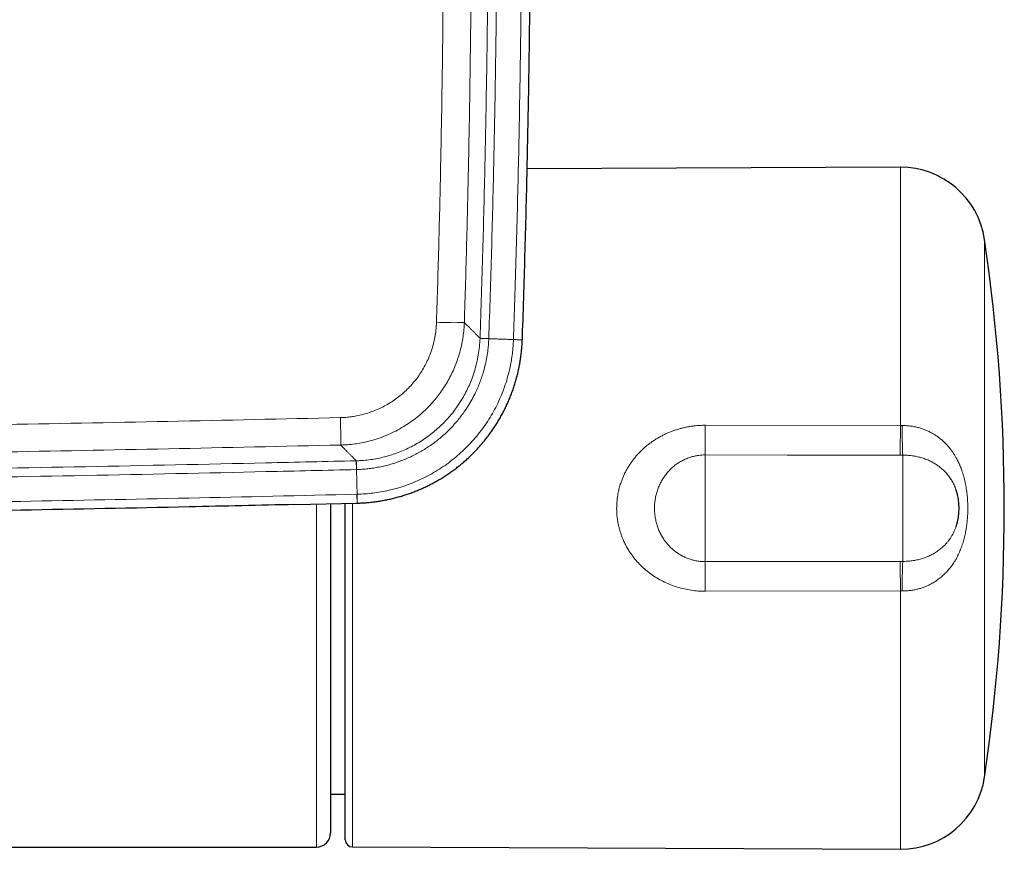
# Model space of a CAD drawing. Header units: millimetres. Extents: x 8 to 1162, y 12 to 2222.
# Tile 18 of 54: x 692 to 762, y 976 to 1035. Entities that reach past the tile are written whole.
import ezdxf

# ---------------------------------------------------------------- set-up
doc = ezdxf.new("R2010")
doc.units = ezdxf.units.MM

msp = doc.modelspace()

# ---------------------------------------------------------------- linework, layer by layer
at = {"color": 7, "linetype": 'Continuous', "lineweight": 30}
for p, q in [((754.483, 1024.537), (728.036, 1024.421)), ((727.69, 1012.301), (727.691, 1012.312)), ((711.559, 1000.627), (715.99, 1000.733)), ((715.148, 1000.365), (715.148, 1000.713)), ((715.99, 1000.732), (716.001, 1000.733)), ((715.148, 976.863), (715.148, 1000.365)), ((758.435, 999.082), (758.437, 999.087)), ((714.098, 980.099), (715.148, 980.099)), ((597.786, 976.351), (713.098, 976.351)), ((715.646, 976.363), (754.483, 976.193))]:
    msp.add_line(p, q, dxfattribs=at)
at = {"color": 8, "linetype": 'Continuous', "lineweight": 0}
for p, q in [((754.483, 1006.228), (754.483, 1024.537)), ((760.444, 1019.416), (760.444, 981.314)), ((724.693, 1012.416), (725.315, 1012.395)), ((724.693, 1012.407), (724.693, 1012.416)), ((727.064, 1012.334), (727.692, 1012.312)), ((740.661, 1006.247), (754.483, 1006.228)), ((754.483, 1006.228), (754.602, 1006.228)), ((740.648, 1004.145), (740.648, 996.586)), ((754.648, 1004.131), (754.47, 1004.131)), ((754.648, 1004.131), (754.648, 996.599)), ((715.917, 1003.731), (715.932, 1003.109)), ((715.917, 1003.731), (715.927, 1003.731)), ((715.975, 1001.359), (715.99, 1000.732)), ((715.646, 1000.724), (715.646, 976.363)), ((754.47, 996.599), (754.648, 996.599)), ((754.483, 994.503), (740.661, 994.483)), ((754.602, 994.502), (754.483, 994.503)), ((754.483, 976.193), (754.483, 994.503))]:
    msp.add_line(p, q, dxfattribs=at)
at = {"color": 8, "linetype": 'Continuous', "lineweight": 0, "flags": 128}
for points in [[(724.693, 1012.407), (724.7, 1012.406), (724.72, 1012.406), (724.75, 1012.404), (724.791, 1012.403), (724.843, 1012.401), (724.903, 1012.399), (724.973, 1012.396), (725.05, 1012.394), (725.133, 1012.391), (725.222, 1012.388), (725.315, 1012.384)], [(727.064, 1012.324), (727.16, 1012.32), (727.251, 1012.317), (727.337, 1012.314), (727.416, 1012.311), (727.487, 1012.309), (727.549, 1012.307), (727.601, 1012.305), (727.641, 1012.303), (727.67, 1012.302), (727.687, 1012.302), (727.691, 1012.301)], [(754.47, 1004.131), (746.47, 1004.139), (740.648, 1004.145)], [(715.927, 1003.731), (715.927, 1003.724), (715.928, 1003.704), (715.928, 1003.674), (715.93, 1003.633), (715.931, 1003.581), (715.932, 1003.521), (715.934, 1003.451), (715.936, 1003.374), (715.938, 1003.291), (715.941, 1003.202), (715.943, 1003.109)], [(715.985, 1001.359), (715.988, 1001.263), (715.99, 1001.172), (715.992, 1001.086), (715.994, 1001.007), (715.996, 1000.936), (715.997, 1000.874), (715.999, 1000.822), (716, 1000.782), (716, 1000.753), (716.001, 1000.736), (716.001, 1000.732)], [(740.648, 996.586), (748.648, 996.593), (754.47, 996.599)]]:
    msp.add_lwpolyline(points, dxfattribs=at)
at = {"color": 7, "linetype": 'Continuous', "lineweight": 30}
for centre, radius, start, end in [((754.509, 1018.537), 6, 8.42681, 90.25), ((631.848, 1000.365), 130, 351.57319, 8.42681), ((754.648, 1000.365), 4, 341.28473, 18.66467), ((754.509, 982.193), 6, 269.75, 351.57319), ((713.098, 977.351), 1, 270.00188, 359.99974), ((715.648, 976.863), 0.5, 180, 269.75)]:
    msp.add_arc(centre, radius, start, end, dxfattribs=at)
at = {"color": 8, "linetype": 'Continuous', "lineweight": 0}
for centre, radius, start, end in [((722.773, 1035.893), 22.374, 267.02224, 272.07398), ((660.84, 1005.096), 53.986, 359.73493, 1.79749), ((524.132, 1006.544), 216.529, 359.36511, 359.92153), ((534.193, 1006.554), 220.29, 359.36963, 359.91498), ((816.991, 1006.555), 62.391, 180.30015, 182.22637), ((524.121, 994.186), 216.54, 0.07848, 0.63487), ((534.193, 994.176), 220.29, 0.08502, 0.63037), ((816.991, 994.175), 62.391, 177.77362, 179.69984)]:
    msp.add_arc(centre, radius, start, end, dxfattribs=at)
for points, knots in [([(724.693, 1012.416), (724.76, 1014.472), (724.895, 1018.585), (725.049, 1024.755), (725.167, 1030.926), (725.247, 1037.172), (725.288, 1043.491), (725.289, 1049.884), (725.249, 1056.277), (725.168, 1062.67), (725.046, 1069.062), (724.885, 1075.453), (724.743, 1079.713), (724.672, 1081.843)], [0, 0, 0, 0, 0.088879, 0.177758, 0.26665, 0.355542, 0.447602, 0.539665, 0.631726, 0.723788, 0.815864, 0.907941, 1, 1, 1, 1]), ([(725.294, 1081.865), (725.365, 1079.734), (725.507, 1075.472), (725.667, 1069.077), (725.79, 1062.681), (725.871, 1056.284), (725.911, 1049.887), (725.91, 1043.489), (725.869, 1037.166), (725.789, 1030.917), (725.671, 1024.743), (725.517, 1018.568), (725.382, 1014.453), (725.315, 1012.395)], [0, 0, 0, 0, 0.092059, 0.184119, 0.276182, 0.368257, 0.460335, 0.552395, 0.644458, 0.733335, 0.822215, 0.911106, 1, 1, 1, 1]), ([(727.064, 1012.334), (727.096, 1013.269), (727.199, 1016.335), (727.346, 1021.535), (727.488, 1027.933), (727.588, 1034.332), (727.648, 1040.731), (727.666, 1046.897), (727.647, 1052.828), (727.597, 1058.525), (727.514, 1064.221), (727.396, 1070.021), (727.244, 1075.923), (727.11, 1079.925), (727.043, 1081.927)], [0, 0, 0, 0, 0.040319, 0.132247, 0.22418, 0.316124, 0.408071, 0.5, 0.581851, 0.663705, 0.745545, 0.827388, 0.913693, 1, 1, 1, 1]), ([(721.611, 1013.549), (721.667, 1015.408), (721.78, 1019.125), (721.909, 1024.703), (722.01, 1030.281), (722.079, 1035.861), (722.117, 1041.441), (722.124, 1047.021), (722.099, 1052.6), (722.044, 1058.182), (721.957, 1063.767), (721.838, 1069.357), (721.691, 1074.946), (721.566, 1078.671), (721.503, 1080.534)], [0, 0, 0, 0, 0.083277, 0.166555, 0.249833, 0.333109, 0.416413, 0.499716, 0.582968, 0.666219, 0.749663, 0.833109, 0.916555, 1, 1, 1, 1]), ([(723.475, 1080.638), (723.538, 1078.776), (723.662, 1075.051), (723.81, 1069.464), (723.929, 1063.875), (724.016, 1058.286), (724.072, 1052.695), (724.097, 1047.106), (724.09, 1041.517), (724.052, 1035.925), (723.983, 1030.329), (723.883, 1024.73), (723.753, 1019.131), (723.639, 1015.399), (723.583, 1013.533)], [0, 0, 0, 0, 0.083277, 0.166555, 0.249833, 0.333109, 0.416413, 0.499716, 0.582968, 0.666219, 0.749663, 0.833109, 0.916555, 1, 1, 1, 1]), ([(714.799, 1006.79), (714.927, 1006.795), (715.185, 1006.805), (715.569, 1006.847), (715.977, 1006.913), (716.408, 1007.011), (716.858, 1007.145), (717.299, 1007.31), (717.728, 1007.503), (718.142, 1007.724), (718.541, 1007.974), (718.922, 1008.251), (719.284, 1008.553), (719.625, 1008.878), (719.944, 1009.225), (720.237, 1009.593), (720.506, 1009.982), (720.749, 1010.389), (720.963, 1010.81), (721.149, 1011.244), (721.303, 1011.69), (721.428, 1012.146), (721.522, 1012.609), (721.586, 1013.078), (721.603, 1013.392), (721.611, 1013.549)], [0, 0, 0, 0, 0.036481, 0.07299, 0.109471, 0.153749, 0.198178, 0.242657, 0.287085, 0.331363, 0.375734, 0.420257, 0.464832, 0.509355, 0.553726, 0.598255, 0.642938, 0.687673, 0.732356, 0.776886, 0.821407, 0.866079, 0.910804, 0.955478, 1, 1, 1, 1]), ([(723.583, 1013.533), (723.575, 1013.365), (723.558, 1013.029), (723.497, 1012.527), (723.41, 1012.028), (723.295, 1011.535), (723.153, 1011.05), (722.984, 1010.574), (722.788, 1010.109), (722.566, 1009.654), (722.318, 1009.212), (722.046, 1008.784), (721.751, 1008.373), (721.413, 1007.954), (721.026, 1007.533), (720.588, 1007.115), (720.122, 1006.727), (719.632, 1006.372), (719.12, 1006.051), (718.588, 1005.766), (718.037, 1005.517), (717.471, 1005.306), (716.892, 1005.132), (716.338, 1005.006), (715.814, 1004.921), (715.32, 1004.866), (714.99, 1004.853), (714.825, 1004.847)], [0, 0, 0, 0, 0.03707, 0.074257, 0.111503, 0.148749, 0.185935, 0.223005, 0.260106, 0.297325, 0.334603, 0.371881, 0.409099, 0.4462, 0.490587, 0.535127, 0.579717, 0.624256, 0.668644, 0.712927, 0.757361, 0.801846, 0.84628, 0.890563, 0.927033, 0.96353, 1, 1, 1, 1]), ([(723.583, 1013.533), (723.645, 1013.47), (723.77, 1013.345), (723.939, 1013.175), (724.094, 1013.02), (724.243, 1012.869), (724.383, 1012.728), (724.51, 1012.601), (724.616, 1012.494), (724.667, 1012.442), (724.693, 1012.416)], [0, 0, 0, 0, 0.112806, 0.225612, 0.338436, 0.451261, 0.588429, 0.725596, 0.862798, 1, 1, 1, 1]), ([(715.927, 1003.731), (716.096, 1003.738), (716.434, 1003.752), (716.938, 1003.809), (717.438, 1003.893), (717.931, 1004.005), (718.418, 1004.144), (718.896, 1004.311), (719.365, 1004.504), (719.822, 1004.722), (720.264, 1004.966), (720.692, 1005.234), (721.105, 1005.527), (721.502, 1005.843), (721.88, 1006.18), (722.238, 1006.537), (722.576, 1006.914), (722.891, 1007.309), (723.183, 1007.722), (723.453, 1008.151), (723.699, 1008.595), (723.919, 1009.051), (724.123, 1009.544), (724.306, 1010.077), (724.461, 1010.648), (724.578, 1011.229), (724.66, 1011.816), (724.682, 1012.21), (724.693, 1012.407)], [0, 0, 0, 0, 0.037324, 0.074677, 0.112001, 0.149132, 0.186381, 0.223689, 0.260997, 0.298246, 0.335377, 0.372509, 0.409758, 0.447067, 0.484375, 0.521624, 0.558756, 0.595904, 0.63317, 0.670496, 0.707821, 0.745086, 0.782235, 0.825694, 0.869294, 0.912941, 0.956541, 1, 1, 1, 1]), ([(725.315, 1012.384), (725.315, 1012.384), (725.31, 1012.255), (725.295, 1011.996), (725.252, 1011.563), (725.182, 1011.088), (725.077, 1010.571), (724.956, 1010.101), (724.825, 1009.677), (724.691, 1009.299), (724.542, 1008.929), (724.357, 1008.523), (724.13, 1008.084), (723.856, 1007.617), (723.58, 1007.202), (723.308, 1006.836), (723.051, 1006.518), (722.784, 1006.215), (722.508, 1005.927), (722.219, 1005.649), (721.916, 1005.382), (721.6, 1005.126), (721.27, 1004.88), (720.929, 1004.649), (720.581, 1004.435), (720.229, 1004.238), (719.873, 1004.057), (719.509, 1003.89), (719.135, 1003.738), (718.752, 1003.601), (718.359, 1003.479), (717.961, 1003.373), (717.561, 1003.285), (717.158, 1003.216), (716.756, 1003.163), (716.35, 1003.126), (716.079, 1003.113), (715.943, 1003.109), (715.943, 1003.109)], [0, 0, 0, 0, 0.000004, 0.02676, 0.053517, 0.089784, 0.126077, 0.162345, 0.190004, 0.217662, 0.245101, 0.27254, 0.309786, 0.347059, 0.384301, 0.412761, 0.441221, 0.468654, 0.496085, 0.523712, 0.55134, 0.579566, 0.60779, 0.636225, 0.66466, 0.692093, 0.719526, 0.747146, 0.774767, 0.802984, 0.831201, 0.85962, 0.888037, 0.915907, 0.943896, 0.971885, 0.999996, 1, 1, 1, 1]), ([(715.985, 1001.359), (715.985, 1001.359), (716.173, 1001.364), (716.548, 1001.383), (717.109, 1001.439), (717.668, 1001.523), (718.221, 1001.634), (718.791, 1001.778), (719.376, 1001.961), (719.975, 1002.185), (720.56, 1002.442), (721.131, 1002.731), (721.684, 1003.051), (722.219, 1003.403), (722.734, 1003.786), (723.229, 1004.198), (723.702, 1004.64), (724.15, 1005.109), (724.572, 1005.606), (724.966, 1006.126), (725.329, 1006.668), (725.658, 1007.225), (725.952, 1007.796), (726.213, 1008.38), (726.441, 1008.979), (726.635, 1009.589), (726.795, 1010.208), (726.91, 1010.789), (726.989, 1011.329), (727.039, 1011.825), (727.058, 1012.158), (727.064, 1012.324), (727.064, 1012.324)], [0, 0, 0, 0, 0.000003, 0.032793, 0.065642, 0.098512, 0.131362, 0.164152, 0.201239, 0.238444, 0.275708, 0.312972, 0.350177, 0.387266, 0.424769, 0.462303, 0.499806, 0.537678, 0.575643, 0.61364, 0.651605, 0.689476, 0.726604, 0.763848, 0.801152, 0.838455, 0.875699, 0.912826, 0.941878, 0.970944, 0.999997, 1, 1, 1, 1]), ([(725.315, 1012.395), (725.315, 1012.391), (725.315, 1012.388), (725.315, 1012.384), (725.315, 1012.384)], [0, 0, 0, 0, 0.9943, 1, 1, 1, 1]), ([(727.064, 1012.324), (726.957, 1012.328), (726.741, 1012.335), (726.413, 1012.346), (726.063, 1012.358), (725.695, 1012.371), (725.441, 1012.38), (725.315, 1012.384)], [0, 0, 0, 0, 0.1859594, 0.3729561, 0.5603598, 0.780858, 1, 1, 1, 1]), ([(727.064, 1012.324), (727.064, 1012.324), (727.064, 1012.327), (727.064, 1012.331), (727.064, 1012.334)], [0, 0, 0, 0, 0.005987, 1, 1, 1, 1]), ([(632.45, 1005.684), (635.462, 1005.696), (642.546, 1005.723), (653.701, 1005.807), (665.916, 1005.93), (678.134, 1006.09), (690.354, 1006.286), (702.576, 1006.515), (710.724, 1006.698), (714.799, 1006.79)], [0, 0, 0, 0, 0.109728, 0.258029, 0.406329, 0.554725, 0.70312, 0.851516, 1, 1, 1, 1]), ([(740.661, 994.483), (740.495, 994.486), (740.163, 994.493), (739.665, 994.549), (739.167, 994.641), (738.682, 994.77), (738.215, 994.932), (737.766, 995.127), (737.331, 995.357), (736.918, 995.617), (736.529, 995.908), (736.167, 996.226), (735.829, 996.576), (735.52, 996.952), (735.273, 997.311), (735.079, 997.639), (734.928, 997.932), (734.805, 998.209), (734.705, 998.469), (734.626, 998.707), (734.558, 998.946), (734.494, 999.216), (734.438, 999.518), (734.397, 999.852), (734.378, 1000.163), (734.376, 1000.448), (734.385, 1000.704), (734.406, 1000.958), (734.443, 1001.239), (734.5, 1001.547), (734.583, 1001.882), (734.677, 1002.184), (734.779, 1002.456), (734.882, 1002.697), (734.995, 1002.931), (735.119, 1003.159), (735.252, 1003.382), (735.398, 1003.601), (735.554, 1003.815), (735.722, 1004.023), (735.899, 1004.225), (736.084, 1004.417), (736.276, 1004.599), (736.475, 1004.771), (736.681, 1004.936), (736.897, 1005.092), (737.121, 1005.241), (737.353, 1005.381), (737.592, 1005.512), (737.833, 1005.63), (738.074, 1005.736), (738.315, 1005.832), (738.561, 1005.917), (738.812, 1005.994), (739.068, 1006.061), (739.329, 1006.119), (739.592, 1006.166), (739.902, 1006.208), (740.259, 1006.241), (740.527, 1006.245), (740.661, 1006.247)], [0, 0, 0, 0, 0.025858, 0.051865, 0.078338, 0.104973, 0.130238, 0.155874, 0.18151, 0.207533, 0.232492, 0.257845, 0.283197, 0.308965, 0.334327, 0.351548, 0.368782, 0.386002, 0.399172, 0.412343, 0.425238, 0.438134, 0.455688, 0.473258, 0.490812, 0.504271, 0.51773, 0.530895, 0.544061, 0.561997, 0.579952, 0.597889, 0.611648, 0.625406, 0.638935, 0.652464, 0.666105, 0.679746, 0.693734, 0.707721, 0.721824, 0.735927, 0.749684, 0.763442, 0.777302, 0.791162, 0.805339, 0.819516, 0.833798, 0.848082, 0.861606, 0.87513, 0.888742, 0.902354, 0.916241, 0.930128, 0.944108, 0.958087, 0.979044, 1, 1, 1, 1]), ([(754.602, 1006.228), (754.714, 1006.226), (754.933, 1006.224), (755.255, 1006.188), (755.556, 1006.134), (755.84, 1006.062), (756.099, 1005.978), (756.345, 1005.88), (756.579, 1005.77), (756.807, 1005.645), (757.027, 1005.506), (757.238, 1005.354), (757.478, 1005.157), (757.74, 1004.906), (758.013, 1004.59), (758.259, 1004.246), (758.454, 1003.918), (758.616, 1003.596), (758.75, 1003.288), (758.881, 1002.93), (759.003, 1002.521), (759.101, 1002.09), (759.174, 1001.66), (759.223, 1001.254), (759.254, 1000.842), (759.265, 1000.461), (759.261, 1000.112), (759.247, 999.79), (759.221, 999.462), (759.181, 999.124), (759.125, 998.774), (759.051, 998.413), (758.956, 998.047), (758.842, 997.687), (758.706, 997.332), (758.545, 996.984), (758.359, 996.645), (758.147, 996.32), (757.916, 996.023), (757.676, 995.761), (757.431, 995.531), (757.183, 995.333), (756.931, 995.159), (756.688, 995.017), (756.448, 994.896), (756.211, 994.794), (755.964, 994.706), (755.71, 994.633), (755.45, 994.575), (755.178, 994.532), (754.895, 994.505), (754.7, 994.503), (754.602, 994.502)], [0, 0, 0, 0, 0.019679, 0.0381539, 0.0567515, 0.0732311, 0.0897944, 0.1050443, 0.1203567, 0.1359854, 0.1516765, 0.1673177, 0.1830159, 0.2080788, 0.2334196, 0.2591551, 0.2851532, 0.3029027, 0.3243478, 0.3458745, 0.3711696, 0.4004304, 0.4242079, 0.4480709, 0.4721901, 0.4963939, 0.5147276, 0.533098, 0.5526758, 0.5722995, 0.5927548, 0.6150727, 0.6374757, 0.6599592, 0.6825398, 0.7057956, 0.7291647, 0.7527855, 0.7765491, 0.7977642, 0.8176388, 0.8376225, 0.8553072, 0.8730787, 0.8882457, 0.9034726, 0.9190224, 0.9346409, 0.9502277, 0.9658869, 0.9828952, 1, 1, 1, 1]), ([(714.825, 1004.847), (710.755, 1004.755), (702.616, 1004.573), (690.407, 1004.344), (678.197, 1004.148), (665.986, 1003.988), (653.774, 1003.864), (642.532, 1003.779), (635.361, 1003.752), (632.26, 1003.74)], [0, 0, 0, 0, 0.147889, 0.295779, 0.443668, 0.591557, 0.739455, 0.887353, 1, 1, 1, 1]), ([(715.917, 1003.731), (715.892, 1003.757), (715.841, 1003.809), (715.736, 1003.916), (715.611, 1004.044), (715.472, 1004.186), (715.325, 1004.336), (715.174, 1004.49), (715.008, 1004.659), (714.886, 1004.784), (714.825, 1004.847)], [0, 0, 0, 0, 0.137638, 0.275275, 0.412947, 0.550618, 0.662955, 0.775291, 0.887645, 1, 1, 1, 1]), ([(740.648, 1004.145), (740.571, 1004.143), (740.418, 1004.141), (740.165, 1004.115), (739.892, 1004.067), (739.599, 1003.988), (739.312, 1003.883), (739.032, 1003.752), (738.761, 1003.595), (738.502, 1003.412), (738.258, 1003.203), (738.032, 1002.973), (737.827, 1002.723), (737.643, 1002.456), (737.481, 1002.169), (737.344, 1001.869), (737.234, 1001.561), (737.149, 1001.244), (737.09, 1000.918), (737.059, 1000.59), (737.054, 1000.265), (737.075, 999.943), (737.122, 999.62), (737.194, 999.307), (737.289, 999.007), (737.405, 998.72), (737.545, 998.441), (737.705, 998.18), (737.88, 997.939), (738.07, 997.717), (738.279, 997.509), (738.502, 997.32), (738.737, 997.152), (738.983, 997.005), (739.241, 996.878), (739.51, 996.772), (739.786, 996.689), (740.067, 996.63), (740.356, 996.592), (740.55, 996.588), (740.648, 996.586)], [0, 0, 0, 0, 0.019727, 0.039548, 0.065447, 0.091346, 0.117664, 0.144411, 0.171441, 0.198688, 0.226601, 0.254738, 0.282474, 0.310418, 0.339006, 0.367814, 0.395645, 0.423672, 0.452314, 0.481166, 0.508554, 0.536124, 0.564274, 0.592623, 0.618978, 0.645675, 0.672549, 0.699784, 0.724941, 0.750099, 0.775574, 0.801383, 0.825942, 0.8505, 0.87556, 0.90062, 0.925191, 0.949761, 0.97488, 1, 1, 1, 1]), ([(758.435, 1001.644), (758.427, 1001.67), (758.388, 1001.799), (758.291, 1002.019), (758.145, 1002.304), (757.973, 1002.569), (757.781, 1002.813), (757.57, 1003.037), (757.336, 1003.244), (757.085, 1003.43), (756.819, 1003.594), (756.541, 1003.736), (756.246, 1003.859), (755.941, 1003.959), (755.628, 1004.037), (755.308, 1004.092), (754.981, 1004.126), (754.759, 1004.129), (754.648, 1004.131)], [0, 0, 0, 0, 0.016519, 0.082238, 0.149733, 0.217792, 0.2824, 0.347457, 0.413898, 0.480815, 0.544802, 0.60922, 0.674308, 0.740321, 0.804313, 0.868755, 0.933897, 1, 1, 1, 1]), ([(632.138, 1002.566), (632.341, 1002.566), (636.809, 1002.579), (645.543, 1002.631), (658.34, 1002.738), (671.136, 1002.888), (683.932, 1003.076), (696.727, 1003.306), (707.388, 1003.529), (713.785, 1003.68), (715.917, 1003.731)], [0, 0, 0, 0, 0.007258, 0.159987, 0.312717, 0.465446, 0.618176, 0.770905, 0.923636, 1, 1, 1, 1]), ([(715.932, 1003.109), (713.8, 1003.058), (707.402, 1002.907), (696.739, 1002.684), (683.942, 1002.454), (671.144, 1002.266), (658.346, 1002.116), (645.547, 1002.009), (636.79, 1001.956), (632.299, 1001.944), (632.073, 1001.943)], [0, 0, 0, 0, 0.0763035, 0.2289106, 0.3815192, 0.5341263, 0.6867348, 0.8393419, 0.9919505, 1, 1, 1, 1]), ([(715.943, 1003.109), (715.943, 1003.109), (715.939, 1003.109), (715.936, 1003.109), (715.932, 1003.109)], [0, 0, 0, 0, 0.005742, 1, 1, 1, 1]), ([(715.985, 1001.359), (715.983, 1001.467), (715.977, 1001.682), (715.969, 1002.011), (715.961, 1002.36), (715.952, 1002.729), (715.946, 1002.983), (715.943, 1003.109)], [0, 0, 0, 0, 0.185959, 0.372956, 0.56036, 0.780858, 1, 1, 1, 1]), ([(631.892, 1000.193), (632.777, 1000.196), (637.928, 1000.212), (647.346, 1000.271), (658.012, 1000.365), (668.678, 1000.486), (679.344, 1000.631), (691.849, 1000.842), (704.059, 1001.081), (712.003, 1001.266), (715.975, 1001.359)], [0, 0, 0, 0, 0.031564, 0.183776, 0.335991, 0.412097, 0.564311, 0.716524, 0.858261, 1, 1, 1, 1]), ([(715.975, 1001.359), (715.978, 1001.359), (715.982, 1001.359), (715.985, 1001.359), (715.985, 1001.359)], [0, 0, 0, 0, 0.993961, 1, 1, 1, 1]), ([(713.098, 976.354), (713.098, 976.353), (713.098, 976.351), (713.098, 976.368), (713.098, 976.41), (713.098, 976.491), (713.098, 976.621), (713.098, 976.793), (713.098, 976.983), (713.098, 977.177), (713.098, 977.363), (713.098, 977.569), (713.098, 977.794), (713.098, 978.038), (713.098, 978.34), (713.098, 978.709), (713.098, 979.11), (713.098, 979.485), (713.098, 979.823), (713.098, 980.181), (713.098, 980.556), (713.098, 980.951), (713.098, 981.362), (713.098, 981.789), (713.098, 982.233), (713.098, 982.686), (713.098, 983.148), (713.098, 983.617), (713.098, 984.101), (713.098, 984.598), (713.098, 985.109), (713.098, 985.635), (713.098, 986.177), (713.098, 986.734), (713.098, 987.304), (713.098, 987.886), (713.098, 988.479), (713.098, 989.171), (713.098, 989.967), (713.098, 990.773), (713.098, 991.49), (713.098, 992.114), (713.098, 992.748), (713.098, 993.393), (713.098, 994.049), (713.098, 994.711), (713.098, 995.379), (713.098, 996.053), (713.098, 996.803), (713.098, 997.628), (713.098, 998.53), (713.098, 999.362), (713.098, 1000.074), (713.098, 1000.483), (713.098, 1000.664)], [0, 0, 0, 0, 0.007251, 0.025308, 0.043361, 0.069516, 0.095672, 0.122007, 0.148343, 0.166279, 0.184219, 0.202155, 0.220224, 0.238296, 0.256364, 0.282569, 0.308774, 0.326365, 0.34396, 0.361552, 0.379527, 0.397505, 0.415479, 0.433585, 0.451694, 0.4698, 0.487266, 0.504735, 0.522201, 0.539791, 0.557384, 0.574973, 0.592947, 0.610925, 0.6289, 0.647005, 0.665114, 0.68322, 0.709367, 0.735513, 0.753066, 0.770621, 0.788173, 0.806108, 0.824047, 0.841982, 0.860049, 0.87812, 0.896187, 0.920017, 0.943855, 0.967685, 0.985773, 1, 1, 1, 1]), ([(754.648, 996.599), (754.731, 996.6), (754.899, 996.601), (755.175, 996.623), (755.475, 996.664), (755.798, 996.732), (756.116, 996.825), (756.421, 996.94), (756.709, 997.076), (756.981, 997.232), (757.239, 997.41), (757.462, 997.594), (757.651, 997.778), (757.803, 997.947), (757.938, 998.118), (758.057, 998.289), (758.17, 998.477), (758.277, 998.682), (758.368, 998.887), (758.415, 999.023), (758.435, 999.082)], [0, 0, 0, 0, 0.049509, 0.099227, 0.164438, 0.230128, 0.297317, 0.365021, 0.429319, 0.494055, 0.56016, 0.626734, 0.677349, 0.728174, 0.7721, 0.816168, 0.860527, 0.910984, 0.961752, 1, 1, 1, 1])]:
    msp.add_open_spline(points, degree=3, knots=knots, dxfattribs=at)
at = {"color": 7, "linetype": 'Continuous', "lineweight": 30}
for points, knots in [([(727.691, 1012.312), (727.694, 1012.4), (727.734, 1013.507), (727.802, 1015.633), (727.893, 1018.694), (727.975, 1021.759), (728.047, 1024.827), (728.11, 1027.897), (728.163, 1030.967), (728.207, 1034.037), (728.242, 1037.107), (728.267, 1040.177), (728.283, 1043.248), (728.289, 1046.318), (728.286, 1049.388), (728.273, 1052.459), (728.251, 1055.529), (728.22, 1058.599), (728.179, 1061.669), (728.128, 1064.739), (728.069, 1067.809), (728, 1070.879), (727.921, 1073.948), (727.833, 1077.017), (727.749, 1079.684), (727.691, 1081.328), (727.669, 1081.949)], [0, 0, 0, 0, 0.00377, 0.047711, 0.091634, 0.135673, 0.179755, 0.223837, 0.267918, 0.312, 0.356082, 0.400164, 0.444248, 0.488332, 0.532413, 0.576495, 0.620578, 0.664661, 0.708744, 0.752827, 0.796909, 0.840991, 0.885072, 0.929158, 0.973239, 1, 1, 1, 1]), ([(716.001, 1000.732), (716.003, 1000.732), (716.116, 1000.733), (716.341, 1000.744), (716.675, 1000.766), (717.01, 1000.798), (717.343, 1000.84), (717.676, 1000.89), (718.007, 1000.95), (718.335, 1001.019), (718.661, 1001.098), (718.986, 1001.186), (719.309, 1001.282), (719.63, 1001.389), (719.947, 1001.503), (720.261, 1001.627), (720.57, 1001.759), (720.873, 1001.899), (721.173, 1002.047), (721.469, 1002.204), (721.762, 1002.37), (722.051, 1002.545), (722.335, 1002.727), (722.613, 1002.918), (722.886, 1003.116), (723.153, 1003.321), (723.413, 1003.533), (723.667, 1003.752), (723.915, 1003.978), (724.156, 1004.212), (724.391, 1004.452), (724.62, 1004.699), (724.842, 1004.952), (725.056, 1005.212), (725.263, 1005.477), (725.462, 1005.747), (725.654, 1006.023), (725.837, 1006.303), (726.012, 1006.589), (726.18, 1006.881), (726.34, 1007.177), (726.492, 1007.479), (726.635, 1007.785), (726.77, 1008.093), (726.895, 1008.405), (727.011, 1008.718), (727.118, 1009.035), (727.217, 1009.356), (727.307, 1009.68), (727.388, 1010.007), (727.46, 1010.337), (727.522, 1010.669), (727.576, 1011.002), (727.619, 1011.335), (727.653, 1011.669), (727.678, 1011.991), (727.687, 1012.201), (727.691, 1012.301)], [0, 0, 0, 0, 0.0002595, 0.0187483, 0.0372619, 0.0557964, 0.0743475, 0.0929105, 0.111506, 0.1299642, 0.1484548, 0.1670273, 0.1856539, 0.2043063, 0.2229506, 0.241553, 0.2600847, 0.2785177, 0.2969328, 0.3154567, 0.3340297, 0.352637, 0.3712634, 0.389893, 0.4085073, 0.4270921, 0.4456338, 0.4641065, 0.4825976, 0.5011263, 0.5196832, 0.5382584, 0.5568417, 0.5754199, 0.5939816, 0.6125166, 0.6310344, 0.649478, 0.6679686, 0.6865352, 0.7051522, 0.7237933, 0.7424269, 0.7610216, 0.7795505, 0.7979915, 0.8164116, 0.8348992, 0.8534617, 0.8720765, 0.89072, 0.9093669, 0.9279872, 0.9465578, 0.9650532, 0.9834411, 1, 1, 1, 1]), ([(711.57, 1000.631), (709.071, 1000.573), (702.599, 1000.423), (691.86, 1000.215), (679.354, 1000.004), (668.686, 999.859), (658.019, 999.738), (647.351, 999.644), (637.909, 999.584), (632.734, 999.569), (631.827, 999.566)], [0, 0, 0, 0, 0.09403, 0.243507, 0.404031, 0.564556, 0.644818, 0.805342, 0.965867, 1, 1, 1, 1]), ([(714.098, 1000.688), (714.098, 1000.578), (714.098, 1000.239), (714.098, 999.588), (714.098, 998.736), (714.098, 997.807), (714.098, 996.874), (714.098, 995.94), (714.098, 995.005), (714.098, 994.08), (714.098, 993.219), (714.098, 992.423), (714.098, 991.689), (714.098, 990.965), (714.098, 990.252), (714.098, 989.5), (714.098, 988.714), (714.098, 987.898), (714.098, 987.103), (714.098, 986.377), (714.098, 985.716), (714.098, 985.116), (714.098, 984.534), (714.098, 983.97), (714.098, 983.388), (714.098, 982.791), (714.098, 982.188), (714.098, 981.616), (714.098, 981.108), (714.098, 980.659), (714.098, 980.263), (714.098, 979.89), (714.098, 979.542), (714.098, 979.195), (714.098, 978.857), (714.098, 978.535), (714.098, 978.25), (714.098, 978.019), (714.098, 977.833), (714.098, 977.685), (714.098, 977.564), (714.098, 977.469), (714.098, 977.397), (714.098, 977.356), (714.098, 977.356), (714.098, 977.356)], [0, 0, 0, 0, 0.008971, 0.027957, 0.053536, 0.079125, 0.104703, 0.130904, 0.157127, 0.18335, 0.20955, 0.231117, 0.252702, 0.274294, 0.29588, 0.317447, 0.343702, 0.369981, 0.396259, 0.422515, 0.444127, 0.465759, 0.487398, 0.50903, 0.530642, 0.556903, 0.583186, 0.60947, 0.635731, 0.657347, 0.678981, 0.700623, 0.722257, 0.743873, 0.770082, 0.796314, 0.822546, 0.848755, 0.870327, 0.891917, 0.913514, 0.935104, 0.956676, 0.982858, 1, 1, 1, 1])]:
    msp.add_open_spline(points, degree=3, knots=knots, dxfattribs=at)

doc.saveas('drawing.dxf')
